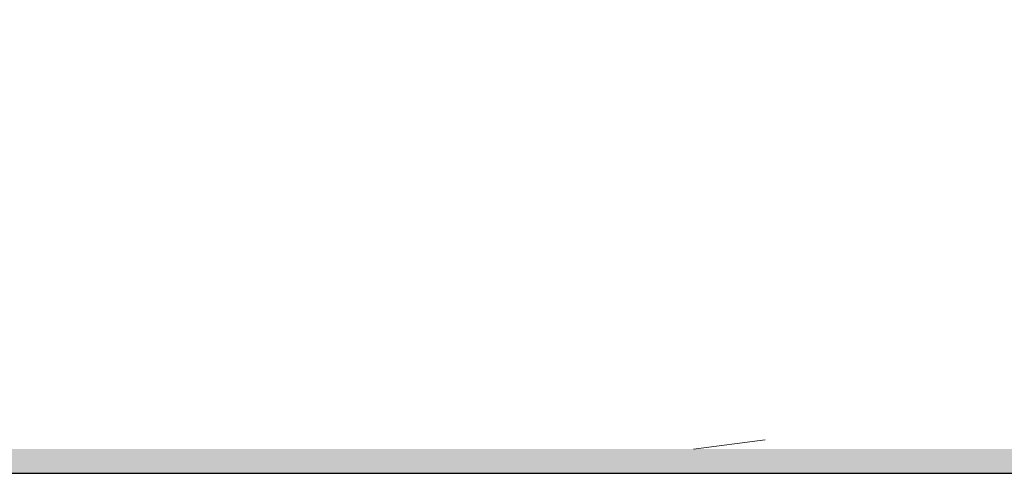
# Model space of a CAD drawing. Header units: millimetres. Extents: x 786 to 42540, y -7760 to 3796.
# Tile 241 of 256: x 39347 to 39510, y -5750 to -5675. Entities that reach past the tile are written whole.
import ezdxf

# ---------------------------------------------------------------- set-up
doc = ezdxf.new("R2010")
doc.units = ezdxf.units.MM
doc.layers.add('A-FLOR', color=7, linetype='Continuous', lineweight=13)
doc.layers.add('A-FLOR-PATT', color=7, linetype='Continuous', lineweight=25)

msp = doc.modelspace()

# ---------------------------------------------------------------- hatches: boundary and pattern name
at = {"layer": 'A-FLOR-PATT', "lineweight": 5}
h = msp.add_hatch(dxfattribs=at)
h.set_pattern_fill('FP_10', color=256, style=0, pattern_type=2)
h.set_pattern_definition([(50, (48694.2, -5700), (291.494, -25.502), [30.48, -335.28]), (355, (48694.2, -5700), (-56.389, 305.691), [24.384, -268.224]), (100.451, (48718.5, -5702.12), (235.108, 280.1865), [25.904, -284.944]), (46.184, (48694.2, -5618.72), (433.727, -67.268), [45.72, -502.92]), (96.636, (48730.35, -5624.33), (379.844, 395.885), [38.856, -427.416]), (351.184, (48694.2, -5618.7), (379.848, 395.881), [36.576, -402.336]), (21, (48734.85, -5639.04), (242.583, -163.624), [30.48, -335.28]), (326, (48734.85, -5639.04), (98.883, 294.701), [24.384, -268.224]), (71.451, (48755.06, -5652.68), (341.467, 131.074), [25.904, -284.944]), (37.5, (48694.21, -5700), (4.9419, 135.2883), [13.411, -251.562, 13.411, -258.877, -269.24]), (37.5, (48694.21, -5700), (4.9419, 135.2883), [-537.261, 13.411, -255.829]), (7.5, (48694.21, -5700), (106.9117, 160.289), [13.411, -141.834, 13.411, -245.466, -102.616]), (7.5, (48694.21, -5700), (106.9117, 160.289), [-414.122, 13.411, -89.205]), (327.5, (48603.58, -5700), (216.9455, -9.1662), [13.411, -88.189, 13.411, -303.581, -420.624]), (327.5, (48603.58, -5700), (216.9455, -9.1662), [-418.592, 13.411, -407.213]), (317.5, (48562.94, -5700), (237.007, 40.6827), [13.411, -118.669, 13.411, -197.104, -298.704]), (317.5, (48562.94, -5700), (237.007, 40.6827), [-342.595, 13.411, -285.293])])
h.paths.add_polyline_path([(37322.61, -5746), (42440.27, -5746), (42440.27, -5617), (37240.27, -5617), (37240.27, -5746)])
at = {"layer": 'A-FLOR-PATT', "lineweight": 5, "true_color": 0x515151}
msp.add_hatch(color=251, dxfattribs=at).paths.add_polyline_path([(38404.99, -5750), (42440.27, -5750), (42440.27, -5746), (37240.27, -5746), (37240.27, -5750), (37683.4, -5750)])

# ---------------------------------------------------------------- linework, layer by layer
at = {"layer": 'A-FLOR', "lineweight": 25}
msp.add_line((37240.27, -5750), (42440.27, -5750), dxfattribs=at)

doc.saveas('drawing.dxf')
